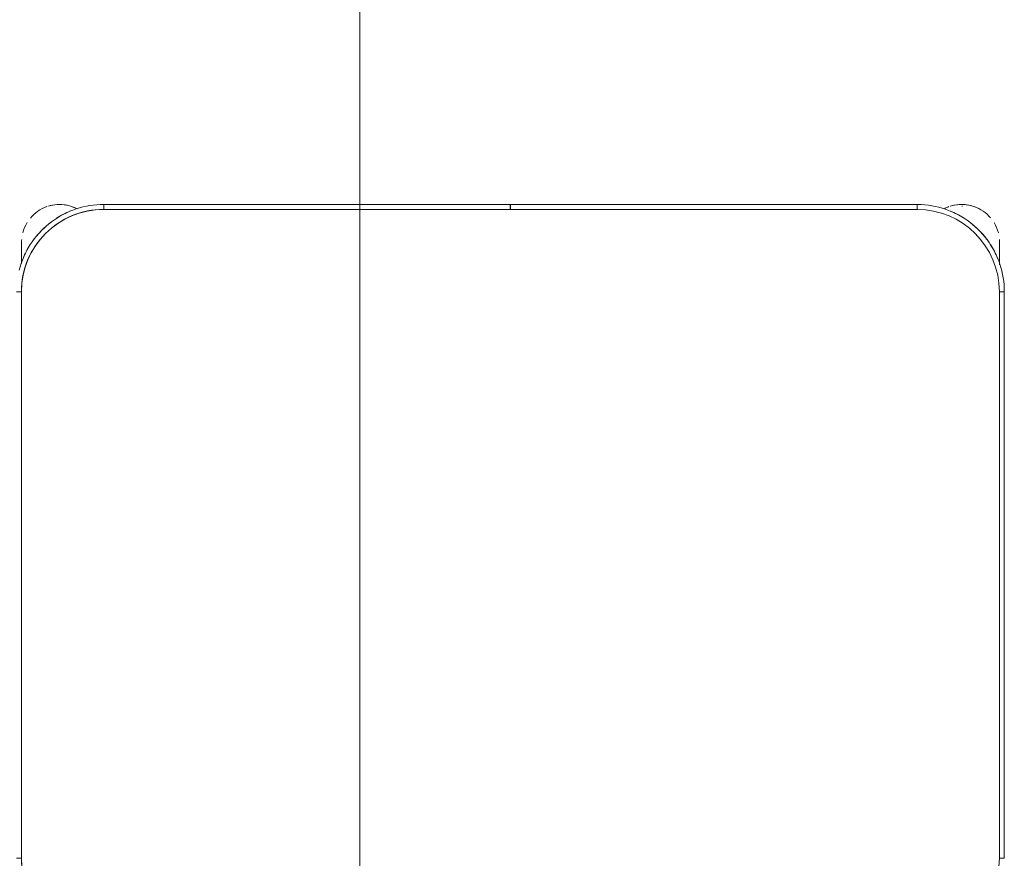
# Model space of a CAD drawing. Header units: metres. Extents: x 2.9 to 42.3, y -72.9 to -49.3.
# Tile 29 of 256: x 5.809 to 6.407, y -65.072 to -64.563. Entities that reach past the tile are written whole.
import ezdxf

# ---------------------------------------------------------------- set-up
doc = ezdxf.new("R2010")
doc.units = ezdxf.units.M
doc.layers.add('G-ANNO-SYMB', color=7, linetype='Continuous', lineweight=9)
doc.layers.add('I-FURN', color=7, linetype='Continuous', lineweight=18)

# ---------------------------------------------------------------- blocks, each defined once
blk = doc.blocks.new('ConjuntoParaAlunoTamanho6 - CJA06_ConjuntoParaAlunoTamanho6-2902653-2PAV')
at = {"layer": 'I-FURN', "color": 253, "true_color": 0xaaaaaa}
for p, q in [((-0.3, 0.01197), (-0.3, -0.33203)), ((-0.3, 0.01197), (-0.297, 0.01197)), ((-0.3, 0.01197), (-0.3, -0.33203)), ((0.3, 0.01197), (0.297, 0.01197)), ((-0.3, -0.33203), (-0.297, -0.33203)), ((0.3, -0.33203), (0.297, -0.33203)), ((-0.29713, -0.34835), (-0.29713, -0.35394)), ((-0.29713, -0.34868), (-0.29713, -0.35705)), ((0.29687, -0.35394), (0.29687, -0.3492)), ((0.29687, -0.35705), (0.29687, -0.34961)), ((-0.29713, -0.35762), (-0.29713, -0.36203)), ((-0.29713, -0.35807), (-0.29713, -0.36203)), ((0.29687, -0.36203), (0.29687, -0.35762)), ((0.29687, -0.36203), (0.29687, -0.35807)), ((-0.247, -0.38503), (-0.247, -0.38203)), ((-0.00005, -0.38203), (-0.00005, -0.38503)), ((0.00005, -0.38503), (0.00005, -0.38203)), ((0.247, -0.38503), (0.247, -0.38203)), ((-0.247, -0.38503), (-0.00005, -0.38503)), ((-0.247, -0.38503), (-0.00005, -0.38503)), ((0.00005, -0.38503), (0.247, -0.38503)), ((0.00005, -0.38503), (0.247, -0.38503))]:
    blk.add_line(p, q, dxfattribs=at)
at = {"layer": 'I-FURN', "color": 253, "true_color": 0xaaaaaa, "flags": 128}
for points in [[(-0.297, 0.01197), (-0.297, -0.07403), (-0.297, -0.16003), (-0.297, -0.24603), (-0.297, -0.33203)], [(-0.297, -0.33203), (-0.297, -0.24603), (-0.297, -0.16003), (-0.297, -0.07403), (-0.297, 0.01197)], [(0.297, -0.33203), (0.297, -0.24603), (0.297, -0.16003), (0.297, -0.07403), (0.297, 0.01197)], [(0.297, 0.01197), (0.297, -0.07403), (0.297, -0.16003), (0.297, -0.24603), (0.297, -0.33203)], [(-0.3, -0.33203), (-0.29996, -0.33415), (-0.29983, -0.33627), (-0.29962, -0.33838), (-0.29932, -0.34048), (-0.29894, -0.34256), (-0.29848, -0.34463), (-0.29794, -0.34668), (-0.29731, -0.34871), (-0.2966, -0.3507), (-0.29582, -0.35267), (-0.29495, -0.35461), (-0.29401, -0.35651), (-0.29299, -0.35837), (-0.2919, -0.36019), (-0.29074, -0.36196), (-0.28951, -0.36368), (-0.28821, -0.36536), (-0.28685, -0.36698), (-0.28542, -0.36855), (-0.28393, -0.37005), (-0.28238, -0.3715), (-0.28077, -0.37288), (-0.27911, -0.3742), (-0.2774, -0.37545), (-0.27564, -0.37663), (-0.27383, -0.37774), (-0.27198, -0.37878), (-0.27009, -0.37974), (-0.26816, -0.38062), (-0.2662, -0.38143), (-0.26421, -0.38216), (-0.2622, -0.38281), (-0.26015, -0.38338), (-0.25809, -0.38386), (-0.25601, -0.38426), (-0.25391, -0.38458), (-0.25181, -0.38482), (-0.24969, -0.38497), (-0.24757, -0.38503), (-0.247, -0.38503)], [(0.247, -0.38503), (0.24912, -0.38499), (0.25124, -0.38486), (0.25334, -0.38465), (0.25544, -0.38436), (0.25753, -0.38398), (0.2596, -0.38351), (0.26165, -0.38297), (0.26367, -0.38234), (0.26567, -0.38164), (0.26764, -0.38085), (0.26957, -0.37999), (0.27147, -0.37904), (0.27333, -0.37803), (0.27515, -0.37694), (0.27693, -0.37578), (0.27865, -0.37454), (0.28033, -0.37324), (0.28195, -0.37188), (0.28351, -0.37045), (0.28502, -0.36896), (0.28647, -0.36741), (0.28785, -0.3658), (0.28917, -0.36414), (0.29042, -0.36243), (0.2916, -0.36067), (0.29271, -0.35886), (0.29374, -0.35701), (0.29471, -0.35512), (0.29559, -0.3532), (0.2964, -0.35124), (0.29713, -0.34925), (0.29777, -0.34723), (0.29834, -0.34519)], [(-0.29713, -0.34907), (-0.29713, -0.34973), (-0.29713, -0.35038), (-0.29713, -0.35102), (-0.29713, -0.35165), (-0.29713, -0.35227), (-0.29713, -0.35288), (-0.29713, -0.35348), (-0.29713, -0.35406), (-0.29713, -0.35463), (-0.29713, -0.35518), (-0.29713, -0.35572), (-0.29713, -0.35624), (-0.29713, -0.35674), (-0.29713, -0.35722), (-0.29713, -0.35769), (-0.29713, -0.35813), (-0.29713, -0.35855), (-0.29713, -0.35895), (-0.29713, -0.35933), (-0.29713, -0.35969), (-0.29713, -0.36002), (-0.29713, -0.36033), (-0.29713, -0.36061), (-0.29713, -0.36087), (-0.29713, -0.36111), (-0.29713, -0.36131), (-0.29713, -0.3615), (-0.29713, -0.36165), (-0.29713, -0.36178), (-0.29713, -0.36188), (-0.29713, -0.36196), (-0.29713, -0.36201), (-0.29713, -0.36203)], [(0.29687, -0.36203), (0.29687, -0.36201), (0.29687, -0.36197), (0.29687, -0.36191), (0.29687, -0.36181), (0.29687, -0.36169), (0.29687, -0.36154), (0.29687, -0.36137), (0.29687, -0.36117), (0.29687, -0.36094), (0.29687, -0.36069), (0.29687, -0.36041), (0.29687, -0.36011), (0.29687, -0.35978), (0.29687, -0.35943), (0.29687, -0.35906), (0.29687, -0.35866), (0.29687, -0.35825), (0.29687, -0.35781), (0.29687, -0.35735), (0.29687, -0.35687), (0.29687, -0.35638), (0.29687, -0.35586), (0.29687, -0.35533), (0.29687, -0.35478), (0.29687, -0.35421), (0.29687, -0.35363), (0.29687, -0.35304), (0.29687, -0.35244), (0.29687, -0.35182), (0.29687, -0.35119), (0.29687, -0.35055), (0.29687, -0.3499)], [(-0.247, -0.38203), (-0.1235, -0.38203), (0, -0.38203), (0.1235, -0.38203), (0.247, -0.38203)], [(-0.00005, -0.38203), (-0.06179, -0.38203), (-0.12353, -0.38203), (-0.18526, -0.38203), (-0.247, -0.38203)], [(0.247, -0.38203), (0.18526, -0.38203), (0.12352, -0.38203), (0.06179, -0.38203), (0.00005, -0.38203)]]:
    blk.add_lwpolyline(points, dxfattribs=at)
at = {"layer": 'I-FURN', "color": 253, "true_color": 0xaaaaaa}
for centre, radius, start, end in [((-0.247, 0.01197), 0.05, 90, 180), ((-0.247, 0.01197), 0.05, 90, 180), ((0.247, 0.01197), 0.05, 360, 90), ((0.247, 0.01197), 0.05, 0, 90), ((-0.247, -0.33203), 0.05, 180, 270), ((-0.247, -0.33203), 0.05, 180, 270), ((0.247, -0.33203), 0.05, 270, 360), ((0.247, -0.33203), 0.05, 270, 0), ((-0.247, -0.33203), 0.053, 202.5, 212.69993), ((0.247, -0.33203), 0.053, 327.30007, 337.5), ((0.247, -0.33203), 0.053, 327.30007, 337.5), ((-0.27413, -0.36203), 0.023, 180, 184.41224), ((-0.247, -0.33203), 0.053, 217.1607, 233.14964), ((0.247, -0.33203), 0.053, 307.1607, 323.14964), ((0.247, -0.33203), 0.053, 307.1607, 323.14964), ((0.27387, -0.36203), 0.023, 355.58784, 360), ((-0.27413, -0.36203), 0.023, 194.46313, 211.29748), ((0.27387, -0.36203), 0.023, 328.70279, 345.53679), ((0.247, -0.33203), 0.053, 292.5, 302.69993), ((0.247, -0.33203), 0.053, 292.5, 302.69993), ((-0.27413, -0.36203), 0.023, 220.15845, 250.98921), ((-0.27413, -0.36203), 0.023, 241.29896, 288), ((-0.247, -0.33203), 0.053, 237.96355, 247.5), ((-0.27413, -0.36203), 0.023, 289.64716, 297.85925), ((0.27387, -0.36203), 0.023, 242.37001, 250.98921), ((0.27387, -0.36203), 0.023, 289.64716, 320.10645), ((-0.27413, -0.36203), 0.023, 255.53308, 284.46692), ((-0.27413, -0.36203), 0.022, 268.81086, 270), ((0.27387, -0.36203), 0.023, 244.79371, 288), ((0.27387, -0.36203), 0.023, 255.53308, 284.46692)]:
    blk.add_arc(centre, radius, start, end, dxfattribs=at)
blk = doc.blocks.new('4 GRE - ESCOLA DE CINEMA E AUDIOVISUAL CINE REX R07_rvt-1-2PAV')
at = {"layer": 'I-FURN', "color": 253, "lineweight": 18, "true_color": 0xaaaaaa, "rotation": 180}
blk.add_blockref('ConjuntoParaAlunoTamanho6 - CJA06_ConjuntoParaAlunoTamanho6-2902653-2PAV', (6.10728, -65.06045), dxfattribs=at)

msp = doc.modelspace()

# ---------------------------------------------------------------- linework, layer by layer
at = {"layer": 'G-ANNO-SYMB'}
msp.add_line((6.01577, -50.45607), (6.01577, -72.71601), dxfattribs=at)

# ---------------------------------------------------------------- block references
at = {"lineweight": 5}
msp.add_blockref('4 GRE - ESCOLA DE CINEMA E AUDIOVISUAL CINE REX R07_rvt-1-2PAV', (0, 0), dxfattribs=at)

doc.saveas('drawing.dxf')
